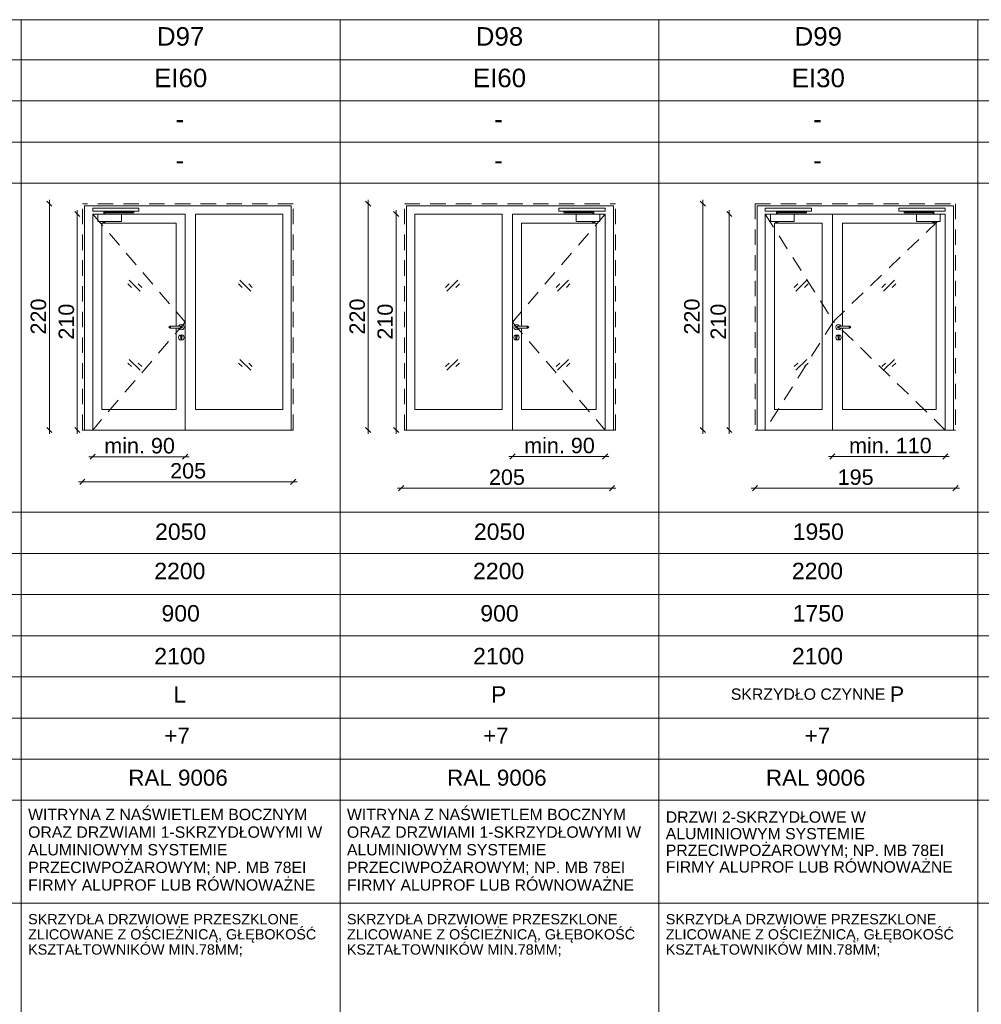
# Paper-space layout 'A-57 ZESTAWIENIE STOLARKI PROJEKTOWANEJ' of a CAD drawing. Header units: millimetres. Extents: x 0 to 900, y 0 to 1010.
# Tile 23 of 63: x 517 to 611, y 304 to 400. Entities that reach past the tile are written whole.
import ezdxf
from ezdxf.xclip import XClip

# ---------------------------------------------------------------- set-up
doc = ezdxf.new("R2010")
doc.units = ezdxf.units.MM
doc.header["$MEASUREMENT"] = 0
doc.header["$XCLIPFRAME"] = 0
doc.linetypes.add('LINIE_3', pattern=[25, 15, -10])
doc.linetypes.add('Przer. długie kreski', pattern=[2.5, 1.5, -1])
doc.layers.add('0_Nr_pióra__1', color=7, linetype='Continuous', lineweight=20)
for name, color, linetype, lineweight, true_color in [('0_Nr_pióra__30', 7, 'Continuous', 5, 0x878787), ('0_Nr_pióra__7', 7, 'Continuous', 18, 0x171717), ('0_Nr_pióra__8', 7, 'Continuous', 13, 0x4c4c4c), ('0_Nr_pióra__94', 7, 'Continuous', 5, 0x3b3b3b)]:
    doc.layers.add(name, color=color, linetype=linetype, lineweight=lineweight, true_color=true_color)
doc.layers.add('A_podrys', color=7, linetype='Continuous')
doc.styles.add('STYL_AUTOMATYCZNY_1', font='arial.ttf')

# ---------------------------------------------------------------- blocks, each defined once
blk = doc.blocks.new('Rysunek_1_1', base_point=(-2089.904, -1946.744))
at = {"layer": '0_Nr_pióra__1', "color": 7, "linetype": 'Continuous', "lineweight": 20}
for p, q in [((520.581, 381.826), (520.081, 382.326)), ((520.331, 382.076), (520.331, 382.451)), ((520.331, 360.076), (520.331, 382.076)), ((551.581, 381.826), (551.081, 382.326)), ((551.331, 382.076), (551.331, 382.451)), ((551.331, 360.076), (551.331, 382.076)), ((584.121, 381.826), (583.621, 382.326)), ((583.871, 382.076), (583.871, 382.451)), ((583.871, 360.076), (583.871, 382.076)), ((523.296, 380.826), (522.796, 381.326)), ((523.046, 381.076), (523.046, 381.451)), ((523.046, 360.076), (523.046, 381.076)), ((554.296, 380.826), (553.796, 381.326)), ((554.046, 381.076), (554.046, 381.451)), ((554.046, 360.076), (554.046, 381.076)), ((586.692, 380.826), (586.192, 381.326)), ((586.442, 381.076), (586.442, 381.451)), ((586.442, 360.076), (586.442, 381.076)), ((520.081, 360.326), (520.581, 359.826)), ((520.331, 359.701), (520.331, 360.076)), ((522.796, 360.326), (523.296, 359.826)), ((523.046, 359.701), (523.046, 360.076)), ((551.081, 360.326), (551.581, 359.826)), ((551.331, 359.701), (551.331, 360.076)), ((553.796, 360.326), (554.296, 359.826)), ((554.046, 359.701), (554.046, 360.076)), ((583.621, 360.326), (584.121, 359.826)), ((583.871, 359.701), (583.871, 360.076)), ((586.192, 360.326), (586.692, 359.826)), ((586.442, 359.701), (586.442, 360.076)), ((524.539, 357.482), (524.164, 357.482)), ((524.789, 357.732), (524.289, 357.232)), ((533.539, 357.482), (524.539, 357.482)), ((533.289, 357.232), (533.789, 357.732)), ((533.914, 357.482), (533.539, 357.482)), ((564.992, 357.502), (565.367, 357.502)), ((565.617, 357.752), (565.117, 357.252)), ((565.367, 357.502), (574.367, 357.502)), ((574.117, 357.252), (574.617, 357.752)), ((574.367, 357.502), (574.742, 357.502)), ((596.462, 357.502), (596.087, 357.502)), ((596.712, 357.752), (596.212, 357.252)), ((607.442, 357.502), (596.462, 357.502)), ((607.192, 357.252), (607.692, 357.752)), ((607.817, 357.502), (607.442, 357.502)), ((523.789, 355.292), (523.289, 354.792)), ((543.789, 354.792), (544.289, 355.292)), ((523.164, 355.042), (523.539, 355.042)), ((523.539, 355.042), (544.039, 355.042)), ((544.039, 355.042), (544.414, 355.042)), ((554.164, 354.425), (554.539, 354.425)), ((554.789, 354.675), (554.289, 354.175)), ((554.539, 354.425), (575.039, 354.425)), ((574.789, 354.175), (575.289, 354.675)), ((575.039, 354.425), (575.414, 354.425)), ((588.942, 354.425), (588.567, 354.425)), ((589.192, 354.675), (588.692, 354.175)), ((608.442, 354.425), (588.942, 354.425)), ((608.192, 354.175), (608.692, 354.675)), ((608.817, 354.425), (608.442, 354.425))]:
    blk.add_line(p, q, dxfattribs=at)
at = {"layer": '0_Nr_pióra__30', "color": 252, "linetype": 'Przer. długie kreski', "lineweight": 5, "true_color": 0x878787}
for p, q in [((544.039, 382.076), (523.539, 382.076)), ((523.539, 360.076), (523.539, 382.076)), ((544.039, 360.076), (544.039, 382.076)), ((554.867, 382.076), (575.367, 382.076)), ((554.867, 360.076), (554.867, 382.076)), ((575.367, 360.076), (575.367, 382.076)), ((588.942, 382.076), (608.442, 382.076)), ((588.942, 382.076), (588.942, 360.076)), ((608.442, 382.076), (608.442, 360.076)), ((524.539, 381.076), (533.539, 370.576)), ((574.367, 381.076), (565.367, 370.576)), ((589.942, 381.076), (596.562, 370.636)), ((596.562, 370.636), (607.442, 381.076)), ((533.539, 370.576), (524.539, 360.076)), ((565.367, 370.576), (574.367, 360.076)), ((596.562, 370.636), (589.942, 360.076)), ((607.442, 360.076), (596.562, 370.636))]:
    blk.add_line(p, q, dxfattribs=at)
at = {"layer": '0_Nr_pióra__30', "color": 252, "linetype": 'Continuous', "lineweight": 5, "true_color": 0x878787}
for p, q in [((543.839, 381.876), (523.739, 381.876)), ((523.739, 360.076), (523.739, 381.876)), ((524.539, 360.076), (524.539, 381.076)), ((524.539, 381.076), (533.539, 381.076)), ((533.539, 381.076), (533.539, 360.076)), ((534.539, 362.076), (534.539, 381.076)), ((534.539, 381.076), (543.039, 381.076)), ((543.039, 362.076), (543.039, 381.076)), ((543.839, 360.076), (543.839, 381.876)), ((555.067, 381.876), (575.167, 381.876)), ((555.067, 360.076), (555.067, 381.876)), ((555.867, 362.076), (555.867, 381.076)), ((564.367, 381.076), (555.867, 381.076)), ((564.367, 362.076), (564.367, 381.076)), ((565.367, 381.076), (565.367, 360.076)), ((574.367, 381.076), (565.367, 381.076)), ((574.367, 360.076), (574.367, 381.076)), ((575.167, 360.076), (575.167, 381.876)), ((589.142, 381.876), (608.242, 381.876)), ((589.142, 381.876), (589.142, 360.076)), ((589.942, 381.076), (589.942, 360.076)), ((607.442, 381.076), (589.942, 381.076)), ((596.462, 360.076), (596.462, 381.076)), ((607.442, 381.076), (607.442, 360.076)), ((608.242, 381.876), (608.242, 360.076)), ((525.419, 362.076), (525.419, 380.196)), ((525.419, 380.196), (532.659, 380.196)), ((532.659, 380.196), (532.659, 370.176)), ((566.247, 380.196), (566.247, 370.176)), ((573.487, 380.196), (566.247, 380.196)), ((573.487, 362.076), (573.487, 380.196)), ((590.822, 362.076), (590.822, 380.196)), ((590.822, 380.196), (595.462, 380.196)), ((595.462, 380.196), (595.462, 362.076)), ((597.462, 380.196), (597.462, 370.176)), ((606.562, 380.196), (597.462, 380.196)), ((606.562, 362.076), (606.562, 380.196)), ((528.308, 373.934), (527.954, 374.287)), ((529.162, 373.58), (528.101, 374.641)), ((529.308, 373.934), (528.954, 374.287)), ((539.064, 373.934), (538.71, 374.287)), ((539.917, 373.58), (538.857, 374.641)), ((540.064, 373.934), (539.71, 374.287)), ((558.842, 373.934), (559.196, 374.287)), ((558.989, 373.58), (560.049, 374.641)), ((559.842, 373.934), (560.196, 374.287)), ((569.598, 373.934), (569.952, 374.287)), ((569.744, 373.58), (570.805, 374.641)), ((570.598, 373.934), (570.952, 374.287)), ((592.758, 373.934), (593.111, 374.287)), ((592.904, 373.58), (593.965, 374.641)), ((593.758, 373.934), (594.111, 374.287)), ((601.288, 373.934), (601.642, 374.287)), ((601.435, 373.58), (602.495, 374.641)), ((602.288, 373.934), (602.642, 374.287)), ((531.989, 370.147), (531.959, 370.076)), ((531.959, 370.076), (531.989, 370.005)), ((532.004, 370.147), (531.977, 370.076)), ((531.977, 370.076), (532.004, 370.005)), ((532.059, 370.176), (531.989, 370.147)), ((531.989, 370.005), (532.059, 369.976)), ((532.052, 370.147), (532.031, 370.076)), ((532.031, 370.076), (532.052, 370.005)), ((533.159, 370.176), (532.059, 370.176)), ((533.159, 369.976), (532.059, 369.976)), ((532.124, 370.147), (532.113, 370.076)), ((532.113, 370.076), (532.124, 370.005)), ((532.659, 369.976), (532.659, 362.076)), ((532.916, 370.176), (532.926, 370.211)), ((532.926, 369.941), (532.916, 369.976)), ((532.926, 370.211), (533.024, 370.31)), ((533.024, 369.842), (532.926, 369.941)), ((533.024, 370.31), (533.159, 370.346)), ((533.159, 369.806), (533.024, 369.842)), ((533.094, 370.147), (533.106, 370.076)), ((533.106, 370.076), (533.094, 370.005)), ((533.159, 370.346), (533.294, 370.31)), ((533.159, 370.176), (533.23, 370.147)), ((533.23, 370.005), (533.159, 369.976)), ((533.294, 369.842), (533.159, 369.806)), ((533.166, 370.147), (533.188, 370.076)), ((533.188, 370.076), (533.166, 370.005)), ((533.215, 370.147), (533.242, 370.076)), ((533.242, 370.076), (533.215, 370.005)), ((533.23, 370.147), (533.259, 370.076)), ((533.259, 370.076), (533.23, 370.005)), ((533.294, 370.31), (533.393, 370.211)), ((533.393, 369.941), (533.294, 369.842)), ((533.393, 370.211), (533.429, 370.076)), ((533.429, 370.076), (533.393, 369.941)), ((565.513, 370.211), (565.477, 370.076)), ((565.477, 370.076), (565.513, 369.941)), ((565.612, 370.31), (565.513, 370.211)), ((565.513, 369.941), (565.612, 369.842)), ((565.747, 370.346), (565.612, 370.31)), ((565.612, 369.842), (565.747, 369.806)), ((565.676, 370.147), (565.647, 370.076)), ((565.647, 370.076), (565.676, 370.005)), ((565.691, 370.147), (565.664, 370.076)), ((565.664, 370.076), (565.691, 370.005)), ((565.747, 370.176), (565.676, 370.147)), ((565.676, 370.005), (565.747, 369.976)), ((565.74, 370.147), (565.718, 370.076)), ((565.718, 370.076), (565.74, 370.005)), ((565.882, 370.31), (565.747, 370.346)), ((565.747, 370.176), (566.847, 370.176)), ((565.747, 369.976), (566.847, 369.976)), ((565.747, 369.806), (565.882, 369.842)), ((565.812, 370.147), (565.8, 370.076)), ((565.8, 370.076), (565.812, 370.005)), ((565.98, 370.211), (565.882, 370.31)), ((565.882, 369.842), (565.98, 369.941)), ((565.99, 370.176), (565.98, 370.211)), ((565.98, 369.941), (565.99, 369.976)), ((566.247, 369.976), (566.247, 362.076)), ((566.782, 370.147), (566.793, 370.076)), ((566.793, 370.076), (566.782, 370.005)), ((566.847, 370.176), (566.917, 370.147)), ((566.917, 370.005), (566.847, 369.976)), ((566.854, 370.147), (566.875, 370.076)), ((566.875, 370.076), (566.854, 370.005)), ((566.902, 370.147), (566.929, 370.076)), ((566.929, 370.076), (566.902, 370.005)), ((566.917, 370.147), (566.947, 370.076)), ((566.947, 370.076), (566.917, 370.005)), ((596.829, 370.211), (596.792, 370.076)), ((596.792, 370.076), (596.829, 369.941)), ((596.927, 370.31), (596.829, 370.211)), ((596.829, 369.941), (596.927, 369.842)), ((597.062, 370.346), (596.927, 370.31)), ((596.927, 369.842), (597.062, 369.806)), ((596.992, 370.147), (596.962, 370.076)), ((596.962, 370.076), (596.992, 370.005)), ((597.007, 370.147), (596.98, 370.076)), ((596.98, 370.076), (597.007, 370.005)), ((597.062, 370.176), (596.992, 370.147)), ((596.992, 370.005), (597.062, 369.976)), ((597.055, 370.147), (597.034, 370.076)), ((597.034, 370.076), (597.055, 370.005)), ((597.197, 370.31), (597.062, 370.346)), ((597.062, 370.176), (598.162, 370.176)), ((597.062, 369.976), (598.162, 369.976)), ((597.062, 369.806), (597.197, 369.842)), ((597.127, 370.147), (597.116, 370.076)), ((597.116, 370.076), (597.127, 370.005)), ((597.296, 370.211), (597.197, 370.31)), ((597.197, 369.842), (597.296, 369.941)), ((597.306, 370.176), (597.296, 370.211)), ((597.296, 369.941), (597.306, 369.976)), ((597.462, 369.976), (597.462, 362.076)), ((598.097, 370.147), (598.109, 370.076)), ((598.109, 370.076), (598.097, 370.005)), ((598.162, 370.176), (598.233, 370.147)), ((598.233, 370.005), (598.162, 369.976)), ((598.169, 370.147), (598.191, 370.076)), ((598.191, 370.076), (598.169, 370.005)), ((598.218, 370.147), (598.245, 370.076)), ((598.245, 370.076), (598.218, 370.005)), ((598.233, 370.147), (598.262, 370.076)), ((598.262, 370.076), (598.233, 370.005)), ((532.889, 369.076), (532.926, 369.211)), ((532.926, 368.941), (532.889, 369.076)), ((532.926, 369.211), (533.024, 369.31)), ((533.024, 368.842), (532.926, 368.941)), ((533.024, 369.31), (533.159, 369.346)), ((533.159, 368.806), (533.024, 368.842)), ((533.085, 369.173), (533.106, 369.227)), ((533.109, 369.12), (533.085, 369.173)), ((533.106, 369.227), (533.159, 369.25)), ((533.109, 369.12), (533.109, 368.951)), ((533.109, 368.951), (533.124, 368.916)), ((533.124, 368.916), (533.159, 368.901)), ((533.159, 369.346), (533.294, 369.31)), ((533.159, 369.25), (533.213, 369.227)), ((533.159, 368.901), (533.195, 368.916)), ((533.294, 368.842), (533.159, 368.806)), ((533.195, 368.916), (533.209, 368.951)), ((533.234, 369.173), (533.209, 369.12)), ((533.209, 368.951), (533.209, 369.12)), ((533.213, 369.227), (533.234, 369.173)), ((533.294, 369.31), (533.393, 369.211)), ((533.393, 368.941), (533.294, 368.842)), ((533.393, 369.211), (533.429, 369.076)), ((533.429, 369.076), (533.393, 368.941)), ((565.513, 369.211), (565.477, 369.076)), ((565.477, 369.076), (565.513, 368.941)), ((565.612, 369.31), (565.513, 369.211)), ((565.513, 368.941), (565.612, 368.842)), ((565.747, 369.346), (565.612, 369.31)), ((565.612, 368.842), (565.747, 368.806)), ((565.693, 369.227), (565.672, 369.173)), ((565.672, 369.173), (565.697, 369.12)), ((565.747, 369.25), (565.693, 369.227)), ((565.697, 368.951), (565.697, 369.12)), ((565.711, 368.916), (565.697, 368.951)), ((565.747, 368.901), (565.711, 368.916)), ((565.882, 369.31), (565.747, 369.346)), ((565.8, 369.227), (565.747, 369.25)), ((565.782, 368.916), (565.747, 368.901)), ((565.747, 368.806), (565.882, 368.842)), ((565.797, 368.951), (565.782, 368.916)), ((565.797, 369.12), (565.821, 369.173)), ((565.797, 369.12), (565.797, 368.951)), ((565.821, 369.173), (565.8, 369.227)), ((565.98, 369.211), (565.882, 369.31)), ((565.882, 368.842), (565.98, 368.941)), ((566.017, 369.076), (565.98, 369.211)), ((565.98, 368.941), (566.017, 369.076)), ((596.829, 369.211), (596.792, 369.076)), ((596.792, 369.076), (596.829, 368.941)), ((596.927, 369.31), (596.829, 369.211)), ((596.829, 368.941), (596.927, 368.842)), ((597.062, 369.346), (596.927, 369.31)), ((596.927, 368.842), (597.062, 368.806)), ((596.988, 369.173), (597.009, 369.227)), ((597.012, 369.12), (596.988, 369.173)), ((597.009, 369.227), (597.062, 369.25)), ((597.012, 369.12), (597.012, 368.951)), ((597.012, 368.951), (597.027, 368.916)), ((597.027, 368.916), (597.062, 368.901)), ((597.197, 369.31), (597.062, 369.346)), ((597.062, 369.25), (597.116, 369.227)), ((597.062, 368.901), (597.098, 368.916)), ((597.062, 368.806), (597.197, 368.842)), ((597.098, 368.916), (597.112, 368.951)), ((597.112, 368.951), (597.112, 369.12)), ((597.116, 369.227), (597.137, 369.173)), ((597.296, 369.211), (597.197, 369.31)), ((597.197, 368.842), (597.296, 368.941)), ((597.332, 369.076), (597.296, 369.211)), ((597.296, 368.941), (597.332, 369.076)), ((529.162, 365.883), (528.101, 366.943)), ((539.917, 365.883), (538.857, 366.943)), ((558.989, 365.883), (560.049, 366.943)), ((569.744, 365.883), (570.805, 366.943)), ((592.904, 365.883), (593.965, 366.943)), ((601.435, 365.883), (602.495, 366.943)), ((528.308, 366.236), (527.954, 366.59)), ((529.308, 366.236), (528.954, 366.59)), ((539.064, 366.236), (538.71, 366.59)), ((540.064, 366.236), (539.71, 366.59)), ((558.842, 366.236), (559.196, 366.59)), ((559.842, 366.236), (560.196, 366.59)), ((569.598, 366.236), (569.952, 366.59)), ((570.598, 366.236), (570.952, 366.59)), ((592.758, 366.236), (593.111, 366.59)), ((593.758, 366.236), (594.111, 366.59)), ((601.288, 366.236), (601.642, 366.59)), ((602.288, 366.236), (602.642, 366.59)), ((532.659, 362.076), (525.419, 362.076)), ((534.539, 362.076), (543.039, 362.076)), ((564.367, 362.076), (555.867, 362.076)), ((566.247, 362.076), (573.487, 362.076)), ((595.462, 362.076), (590.822, 362.076)), ((597.462, 362.076), (606.562, 362.076)), ((544.039, 360.076), (523.539, 360.076)), ((554.867, 360.076), (575.367, 360.076)), ((588.942, 360.076), (608.442, 360.076))]:
    blk.add_line(p, q, dxfattribs=at)
at = {"layer": '0_Nr_pióra__8', "color": 251, "linetype": 'LINIE_3', "lineweight": 13, "true_color": 0x4c4c4c, "flags": 128}
for points in [[(529.039, 381.346), (529.039, 381.646), (524.539, 381.646), (524.539, 381.346)], [(527.346, 381.076), (525.039, 381.076), (525.039, 380.352), (527.346, 380.352)], [(525.639, 381.099), (525.639, 381.282), (528.446, 381.282), (528.446, 381.33), (528.551, 381.33), (528.551, 381.184), (525.727, 381.184), (525.727, 381.099)], [(525.721, 381.099), (525.644, 381.099), (525.644, 381.076), (525.721, 381.076)], [(528.457, 381.33), (528.542, 381.33), (528.542, 381.346), (528.457, 381.346)], [(569.867, 381.346), (569.867, 381.646), (574.367, 381.646), (574.367, 381.346)], [(573.267, 381.099), (573.267, 381.282), (570.46, 381.282), (570.46, 381.33), (570.355, 381.33), (570.355, 381.184), (573.179, 381.184), (573.179, 381.099)], [(570.449, 381.33), (570.364, 381.33), (570.364, 381.346), (570.449, 381.346)], [(571.56, 381.076), (573.867, 381.076), (573.867, 380.352), (571.56, 380.352)], [(573.185, 381.099), (573.262, 381.099), (573.262, 381.076), (573.185, 381.076)], [(594.442, 381.346), (594.442, 381.646), (589.942, 381.646), (589.942, 381.346)], [(592.749, 381.076), (590.442, 381.076), (590.442, 380.352), (592.749, 380.352)], [(591.042, 381.099), (591.042, 381.282), (593.849, 381.282), (593.849, 381.33), (593.954, 381.33), (593.954, 381.184), (591.13, 381.184), (591.13, 381.099)], [(591.124, 381.099), (591.047, 381.099), (591.047, 381.076), (591.124, 381.076)], [(593.86, 381.33), (593.945, 381.33), (593.945, 381.346), (593.86, 381.346)], [(602.942, 381.346), (602.942, 381.646), (607.442, 381.646), (607.442, 381.346)], [(606.343, 381.099), (606.343, 381.282), (603.536, 381.282), (603.536, 381.33), (603.431, 381.33), (603.431, 381.184), (606.254, 381.184), (606.254, 381.099)], [(603.525, 381.33), (603.439, 381.33), (603.439, 381.346), (603.525, 381.346)], [(604.636, 381.076), (606.943, 381.076), (606.943, 380.352), (604.636, 380.352)], [(606.261, 381.099), (606.338, 381.099), (606.338, 381.076), (606.261, 381.076)]]:
    blk.add_lwpolyline(points, close=True, dxfattribs=at)
for points in [[(525.787, 380.352), (525.512, 380.352), (525.512, 380.326, 0.458316), (525.787, 380.326)], [(573.119, 380.352), (573.394, 380.352), (573.394, 380.326, -0.458316), (573.119, 380.326)], [(591.19, 380.352), (590.915, 380.352), (590.915, 380.326, 0.458316), (591.19, 380.326)], [(606.195, 380.352), (606.47, 380.352), (606.47, 380.326, -0.458316), (606.195, 380.326)]]:
    blk.add_lwpolyline(points, format="xyb", close=True, dxfattribs=at)
at = {"layer": '0_Nr_pióra__94', "color": 250, "linetype": 'Continuous', "lineweight": 5, "true_color": 0x3b3b3b}
for p, q in [((50.596, 399.968), (887.596, 399.968)), ((517.596, 399.968), (517.596, 209.576)), ((548.596, 399.968), (548.596, 209.576)), ((579.596, 399.968), (579.596, 209.576)), ((610.596, 399.968), (610.596, 209.576)), ((887.596, 396.076), (50.596, 396.076)), ((887.596, 392.076), (50.596, 392.076)), ((887.596, 388.076), (50.596, 388.076)), ((887.596, 384.076), (50.596, 384.076)), ((50.596, 352.076), (887.596, 352.076)), ((49.45, 348.076), (887.596, 348.076)), ((50.596, 344.076), (887.596, 344.076)), ((49.45, 340.076), (887.596, 340.076)), ((50.596, 336.076), (887.596, 336.076)), ((35.268, 332.076), (889.596, 332.076)), ((50.596, 328.076), (887.596, 328.076)), ((50.596, 324.076), (887.596, 324.076)), ((50.596, 314.076), (887.596, 314.076))]:
    blk.add_line(p, q, dxfattribs=at)
at = {"layer": '0_Nr_pióra__1', "color": 7, "linetype": 'Continuous', "lineweight": 20, "char_height": 1.5, "width": 3.43226, "attachment_point": 7, "rotation": 90, "style": 'STYL_AUTOMATYCZNY_1'}
for s, insert in [('\\A1;{\\pql;\\fArial|b0|i0|c238|p0;\\W1.000000;220}', (520.031, 369.36)), ('\\A1;{\\pql;\\fArial|b0|i0|c238|p0;\\W1.000000;220}', (551.031, 369.36)), ('\\A1;{\\pql;\\fArial|b0|i0|c238|p0;\\W1.000000;220}', (583.571, 369.36)), ('\\A1;{\\pql;\\fArial|b0|i0|c238|p0;\\W1.000000;210}', (522.746, 368.86)), ('\\A1;{\\pql;\\fArial|b0|i0|c238|p0;\\W1.000000;210}', (553.746, 368.86)), ('\\A1;{\\pql;\\fArial|b0|i0|c238|p0;\\W1.000000;210}', (586.142, 368.86))]:
    blk.add_mtext(s, dxfattribs=dict(at, insert=insert))
at = {"layer": '0_Nr_pióra__1', "color": 7, "linetype": 'Continuous', "lineweight": 20, "char_height": 1.5, "attachment_point": 7, "style": 'STYL_AUTOMATYCZNY_1'}
for s, insert, width in [('\\A1;{\\pql;\\fArial|b0|i0|c238|p0;\\W1.000000;min. 90}', (525.666, 357.782), 6.746), ('\\A1;{\\pql;\\fArial|b0|i0|c238|p0;\\W1.000000;min. 90}', (566.494, 357.802), 6.746), ('\\A1;{\\pql;\\fArial|b0|i0|c238|p0;\\W1.000000;min. 110}', (598.084, 357.802), 7.73739), ('\\A1;{\\pql;\\fArial|b0|i0|c238|p0;\\W1.000000;205}', (532.073, 355.342), 3.43226), ('\\A1;{\\pql;\\fArial|b0|i0|c238|p0;\\W1.000000;205}', (563.073, 354.725), 3.43226), ('\\A1;{\\pql;\\fArial|b0|i0|c238|p0;\\W1.000000;195}', (596.976, 354.725), 3.43226)]:
    blk.add_mtext(s, dxfattribs=dict(at, insert=insert, width=width))
at = {"layer": '0_Nr_pióra__7', "color": 250, "linetype": 'Continuous', "lineweight": 18, "true_color": 0x171717, "style": 'STYL_AUTOMATYCZNY_1'}
for s, insert, char_height, attachment_point in [('\\A1;{\\pqc;\\fArial|b0|i0|c238|p0;\\W1.000000;D97}', (533.096, 397.418), 1.8, 8), ('\\A1;{\\pqc;\\fArial|b0|i0|c238|p0;\\W1.000000;D98}', (564.096, 397.418), 1.8, 8), ('\\A1;{\\pqc;\\fArial|b0|i0|c238|p0;\\W1.000000;D99}', (595.096, 397.418), 1.8, 8), ('\\A1;{\\pqc;\\fArial|b0|i0|c238|p0;\\W1.000000;EI60}', (533.096, 393.378), 1.8, 8), ('\\A1;{\\pqc;\\fArial|b0|i0|c238|p0;\\W1.000000;EI60}', (564.096, 393.378), 1.8, 8), ('\\A1;{\\pqc;\\fArial|b0|i0|c238|p0;\\W1.000000;EI30}', (595.096, 393.377), 1.8, 8), ('\\A1;{\\pqc;\\fArial|b0|i0|c238|p0;\\W1.000000;-}', (533.015, 389.408), 1.8, 8), ('\\A1;{\\pqc;\\fArial|b0|i0|c238|p0;\\W1.000000;-}', (564.015, 389.408), 1.8, 8), ('\\A1;{\\pqc;\\fArial|b0|i0|c238|p0;\\W1.000000;-}', (595.015, 389.408), 1.8, 8), ('\\A1;{\\pqc;\\fArial|b0|i0|c238|p0;\\W1.000000;-}', (533.015, 385.408), 1.8, 8), ('\\A1;{\\pqc;\\fArial|b0|i0|c238|p0;\\W1.000000;-}', (564.015, 385.408), 1.8, 8), ('\\A1;{\\pqc;\\fArial|b0|i0|c238|p0;\\W1.000000;-}', (595.015, 385.408), 1.8, 8), ('\\A1;{\\pqc;\\fArial|b0|i0|c238|p0;\\W1.000000;2050}', (533.096, 349.369), 1.6, 8), ('\\A1;{\\pqc;\\fArial|b0|i0|c238|p0;\\W1.000000;2050}', (564.096, 349.369), 1.6, 8), ('\\A1;{\\pqc;\\fArial|b0|i0|c238|p0;\\W1.000000;1950}', (595.096, 349.369), 1.6, 8), ('\\A1;{\\pqc;\\fArial|b0|i0|c238|p0;\\W1.000000;2200}', (533.015, 345.549), 1.6, 8), ('\\A1;{\\pqc;\\fArial|b0|i0|c238|p0;\\W1.000000;2200}', (564.015, 345.549), 1.6, 8), ('\\A1;{\\pqc;\\fArial|b0|i0|c238|p0;\\W1.000000;2200}', (595.015, 345.549), 1.6, 8), ('\\A1;{\\pqc;\\fArial|b0|i0|c238|p0;\\W1.000000;900}', (533.096, 341.435), 1.6, 8), ('\\A1;{\\pqc;\\fArial|b0|i0|c238|p0;\\W1.000000;900}', (564.096, 341.435), 1.6, 8), ('\\A1;{\\pqc;\\fArial|b0|i0|c238|p0;\\W1.000000;1750}', (595.096, 341.435), 1.6, 8), ('\\A1;{\\pqc;\\fArial|b0|i0|c238|p0;\\W1.000000;2100}', (533.015, 337.275), 1.6, 8), ('\\A1;{\\pqc;\\fArial|b0|i0|c238|p0;\\W1.000000;2100}', (564.015, 337.275), 1.6, 8), ('\\A1;{\\pqc;\\fArial|b0|i0|c238|p0;\\W1.000000;2100}', (595.015, 337.275), 1.6, 8), ('\\A1;{\\pqc;\\fArial|b0|i0|c238|p0;\\W1.000000;L}', (533.015, 333.571), 1.6, 8), ('\\A1;{\\pqc;\\fArial|b0|i0|c238|p0;\\W1.000000;P}', (564.015, 333.571), 1.6, 8), ('\\A1;{\\pqc;\\fArial|b0|i0|c238|p0;\\W1.000000;SKRZYDŁO CZYNNE \\fArial|b0|i0|c238|p0;\\H1.363636x;\\W1.000000;P}', (595.015, 335.148), 1.1, 2), ('\\A1;{\\pqc;\\fArial|b0|i0|c238|p0;\\W1.000000;+7}', (532.745, 329.578), 1.55668, 8), ('\\A1;{\\pqc;\\fArial|b0|i0|c238|p0;\\W1.000000;+7}', (563.745, 329.578), 1.55668, 8), ('\\A1;{\\pqc;\\fArial|b0|i0|c238|p0;\\W1.000000;+7}', (595.015, 329.578), 1.55668, 8), ('\\A1;{\\pqc;\\fArial|b0|i0|c238|p0;\\W1.000000;RAL 9006}', (532.842, 325.477), 1.55668, 8), ('\\A1;{\\pqc;\\fArial|b0|i0|c238|p0;\\W1.000000;RAL 9006}', (563.842, 325.477), 1.55668, 8), ('\\A1;{\\pqc;\\fArial|b0|i0|c238|p0;\\W1.000000;RAL 9006}', (594.842, 325.477), 1.55668, 8)]:
    blk.add_mtext(s, dxfattribs=dict(at, insert=insert, char_height=char_height, attachment_point=attachment_point))
at = {"layer": '0_Nr_pióra__7', "color": 250, "linetype": 'Continuous', "lineweight": 18, "true_color": 0x171717, "width": 29.45911, "attachment_point": 1, "style": 'STYL_AUTOMATYCZNY_1'}
for s, insert, char_height, line_spacing_factor in [('\\A1;{\\pql;\\fArial|b0|i0|c238|p0;\\W1.000000;WITRYNA Z NAŚWIETLEM BOCZNYM \\fArial|b0|i0|c238|p0;\\W1.000000;ORAZ DRZWIAMI 1-SKRZYDŁOWYMI W \\fArial|b0|i0|c238|p0;\\W1.000000;ALUMINIOWYM SYSTEMIE \\fArial|b0|i0|c238|p0;\\W1.000000;PRZECIWPOŻAROWYM; NP. MB 78EI \\fArial|b0|i0|c238|p0;\\W1.000000;FIRMY \\fArial|b0|i0|c238|p0;\\W1.000000;ALUPROF LUB RÓWNOWAŻNE}', (518.262, 323.249), 1.1, 0.934815), ('\\A1;{\\pql;\\fArial|b0|i0|c238|p0;\\W1.000000;WITRYNA Z NAŚWIETLEM BOCZNYM \\fArial|b0|i0|c238|p0;\\W1.000000;ORAZ DRZWIAMI 1-SKRZYDŁOWYMI W \\fArial|b0|i0|c238|p0;\\W1.000000;ALUMINIOWYM SYSTEMIE \\fArial|b0|i0|c238|p0;\\W1.000000;PRZECIWPOŻAROWYM; NP. MB 78EI \\fArial|b0|i0|c238|p0;\\W1.000000;FIRMY \\fArial|b0|i0|c238|p0;\\W1.000000;ALUPROF LUB RÓWNOWAŻNE}', (549.262, 323.249), 1.1, 0.934815), ('\\A1;{\\pql;\\fArial|b0|i0|c238|p0;\\W1.000000;DRZWI 2-SKRZYDŁOWE W ALUMINIOWYM SYSTEMIE PRZECIWPOŻAROWYM; NP. MB 78EI FIRMY ALUPROF LUB RÓWNOWAŻNE}', (580.262, 322.997), 1.1, 0.880475), ('\\A1;{\\pql;\\fArial|b0|i0|c238|p0;\\W1.000000;SKRZYDŁA DRZWIOWE PRZESZKLONE \\fArial|b0|i0|c238|p0;\\W1.000000;ZLICOWANE Z OŚCIEŻNICĄ, \\fArial|b0|i0|c238|p0;\\W1.000000;GŁĘBOKOŚĆ KSZTAŁTOWNIKÓW \\fArial|b0|i0|c238|p0;\\W1.000000;MIN.78MM;}', (518.262, 313.02), 1, 0.883417), ('\\A1;{\\pql;\\fArial|b0|i0|c238|p0;\\W1.000000;SKRZYDŁA DRZWIOWE PRZESZKLONE \\fArial|b0|i0|c238|p0;\\W1.000000;ZLICOWANE Z OŚCIEŻNICĄ, \\fArial|b0|i0|c238|p0;\\W1.000000;GŁĘBOKOŚĆ KSZTAŁTOWNIKÓW \\fArial|b0|i0|c238|p0;\\W1.000000;MIN.78MM;}', (549.262, 313.02), 1, 0.883417), ('\\A1;{\\pql;\\fArial|b0|i0|c238|p0;\\W1.000000;SKRZYDŁA DRZWIOWE PRZESZKLONE \\fArial|b0|i0|c238|p0;\\W1.000000;ZLICOWANE Z OŚCIEŻNICĄ, \\fArial|b0|i0|c238|p0;\\W1.000000;GŁĘBOKOŚĆ KSZTAŁTOWNIKÓW \\fArial|b0|i0|c238|p0;\\W1.000000;MIN.78MM;}', (580.262, 313.02), 1, 0.883417)]:
    blk.add_mtext(s, dxfattribs=dict(at, insert=insert, char_height=char_height, line_spacing_factor=line_spacing_factor))

psp = doc.layouts.new('A-57 ZESTAWIENIE STOLARKI PROJEKTOWANEJ')

# ---------------------------------------------------------------- block references
at = {"layer": 'A_podrys', "color": 37, "linetype": 'Continuous', "lineweight": 5, "true_color": 0x656532}
ref = psp.add_blockref('Rysunek_1_1', (-2089.904, -1946.744), dxfattribs=at)
XClip(ref).set_block_clipping_path([(28.6628210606, 4.9003190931), (892.6953650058, 1005.4179299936)])

doc.saveas('drawing.dxf')
